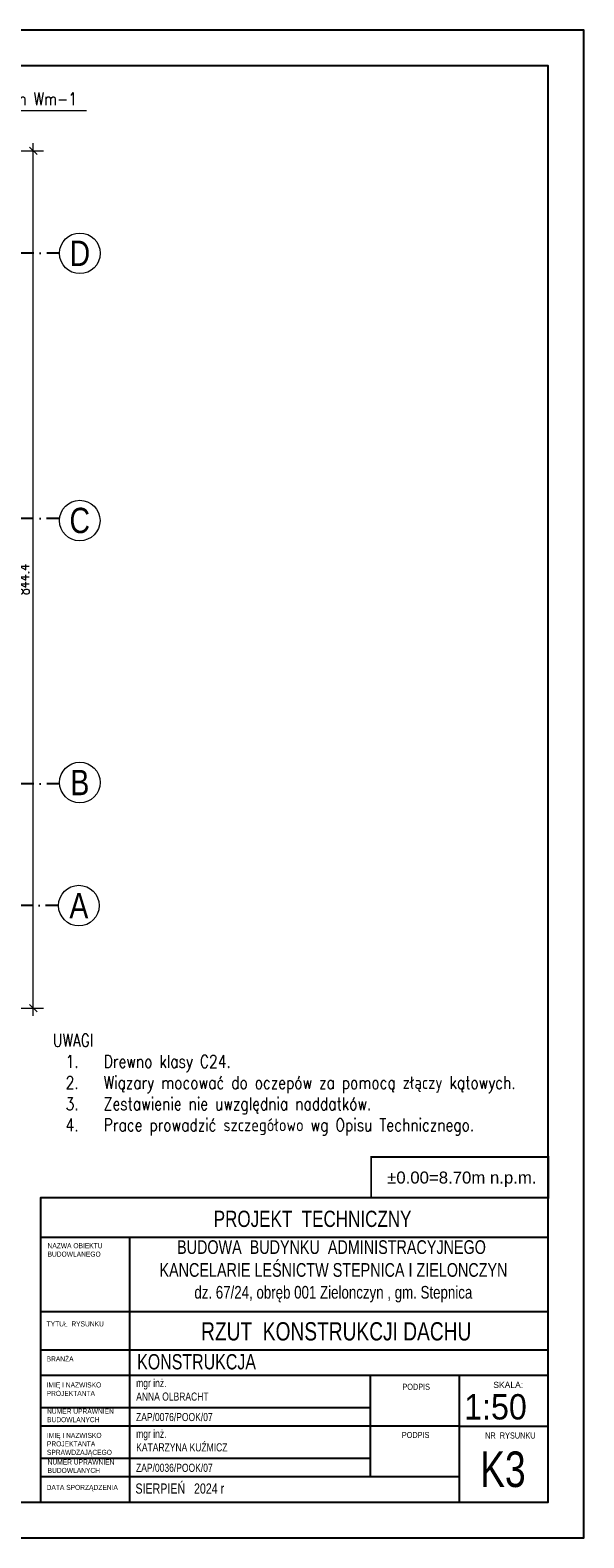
# Model space of a CAD drawing. Header units: inches. Extents: x 58893 to 70341, y -37691 to -31625.
# Tile 3 of 34: x 61750 to 62295, y -36879 to -35394. Entities that reach past the tile are written whole.
import ezdxf
from ezdxf.enums import TextEntityAlignment as Align

# ---------------------------------------------------------------- set-up
doc = ezdxf.new("R2010")
doc.units = ezdxf.units.IN
doc.header["$MEASUREMENT"] = 0
doc.linetypes.add('DASHDOT', pattern=[25.4, 12.7, -6.35, 0, -6.35])
doc.layers.add('_tabelka', color=4, linetype='Continuous')
for name, color, linetype, lineweight in [('Opisy', 4, 'Continuous', 20), ('Osie', 6, 'DASHDOT', 15), ('WYMIARY', 6, 'Continuous', 15)]:
    doc.layers.add(name, color=color, linetype=linetype, lineweight=lineweight)
doc.styles.add('1-500', font='arial.ttf', dxfattribs={"width": 0.75, "height": 1.25})
doc.styles.add('1. Simplex', font='simplex.shx', dxfattribs={"width": 0.8})
doc.styles.add('Arial', font='arial.ttf')
doc.styles.add('Arial narrow', font='arial.ttf', dxfattribs={"width": 0.75})
doc.styles.add('STYL-1', font='arial.ttf', dxfattribs={"width": 0.75})
doc.dimstyles.new('1_50', dxfattribs={"dimscale": 50, "dimtxt": 0.2, "dimasz": 0.15, "dimexe": 0.2, "dimexo": 0.2, "dimgap": 0.08, "dimtad": 1, "dimdec": 1, "dimzin": 9, "dimdsep": 46, "dimtxsty": '1. Simplex', "dimblk": 'OBLIQUE', "dimcen": 0.15, "dimdle": 0.15, "dimclrd": 256, "dimclre": 256, "dimclrt": 4, "dimadec": 1, "dimazin": 0, "dimtfac": 1, "dimtdec": 0, "dimtmove": 1, "dimatfit": 3, "dimfxl": 1, "dimlwd": -1, "dimlwe": -1, "dimarcsym": 0})

# ---------------------------------------------------------------- blocks, each defined once
blk = doc.blocks.new('_Oblique')
at = {"color": 0, "linetype": 'ByBlock', "lineweight": -2}
blk.add_line((-0.5, -0.5), (0.5, 0.5), dxfattribs=at)
blk = doc.blocks.new('*D357')
at = {"layer": 'Defpoints', "color": 0, "transparency": 16777216}
for p in [(61717.2, -35512.8), (61752.9, -35512.8), (61717.2, -36357.2)]:
    blk.add_point(p, dxfattribs=at)
at = {"layer": 'WYMIARY', "transparency": 16777216}
for p, q in [((61752.9, -36364.7), (61752.9, -35505.3)), ((61727.2, -35512.8), (61762.9, -35512.8)), ((61727.2, -36357.2), (61762.9, -36357.2))]:
    blk.add_line(p, q, dxfattribs=at)
at = {"layer": 'WYMIARY', "transparency": 16777216, "xscale": 7.5, "yscale": 7.5, "zscale": 7.5}
for p, rotation in [((61752.9, -35512.8), 90), ((61752.9, -36357.2), 270)]:
    blk.add_blockref('_Oblique', p, dxfattribs=dict(at, rotation=rotation))
at = {"layer": 'WYMIARY', "color": 4, "transparency": 16777216, "insert": (61743.9, -35935), "char_height": 10, "attachment_point": 5, "rotation": 90, "style": '1. Simplex'}
blk.add_mtext('844.4', dxfattribs=at)

msp = doc.modelspace()

# ---------------------------------------------------------------- linework, layer by layer
at = {"layer": '_tabelka', "linetype": 'Continuous'}
for p, q in [((62260.021, -36543.929), (61760.021, -36543.929)), ((62260.021, -36582.991), (61760.021, -36582.991)), ((61847.521, -36582.991), (61847.521, -36843.929)), ((62260.021, -36656.429), (61760.021, -36656.429)), ((62260.021, -36656.429), (61760.021, -36656.429)), ((62260.021, -36693.929), (61760.021, -36693.929)), ((62260.021, -36718.929), (61760.021, -36718.929)), ((62085.021, -36818.929), (62085.021, -36718.929)), ((62172.521, -36843.929), (62172.521, -36718.929)), ((62085.021, -36750.929), (61760.021, -36750.929)), ((62172.521, -36768.929), (61760.021, -36768.929)), ((62172.521, -36768.929), (62260.021, -36768.929)), ((62085.021, -36800.929), (61760.021, -36800.929)), ((62172.521, -36818.929), (61760.021, -36818.929))]:
    msp.add_line(p, q, dxfattribs=at)
at = {"layer": '_tabelka', "linetype": 'Continuous', "ltscale": 10}
for points in [[(60195.021, -36878.929), (62295.021, -36878.929), (62295.021, -35393.929), (60195.021, -35393.929)], [(60295.021, -36843.929), (62260.021, -36843.929), (62260.021, -35428.929), (60295.021, -35428.929)]]:
    msp.add_lwpolyline(points, close=True, dxfattribs=at)
at = {"layer": '_tabelka', "color": 7, "const_width": 1.89}
msp.add_lwpolyline([(62085.608, -36543.929), (62260.021, -36543.929), (62260.021, -36503.916), (62085.608, -36503.916)], close=True, dxfattribs=at)
msp.add_lwpolyline([(62085.608, -36543.929), (62260.021, -36543.929), (62260.021, -36503.916), (62085.608, -36503.916)], close=True, dxfattribs=at)
at = {"layer": '_tabelka', "linetype": 'Continuous'}
msp.add_lwpolyline([(61760.021, -36843.929), (62260.021, -36843.929), (62260.021, -36543.929), (61760.021, -36543.929)], close=True, dxfattribs=at)
at = {"layer": 'Osie', "lineweight": -3}
for p, q in [((61778.786, -35613.736), (60341.649, -35613.736)), ((61778.749, -35874.881), (60341.384, -35874.881)), ((61778.786, -36136.236), (60341.649, -36136.236)), ((61777.792, -36256.231), (60340.656, -36256.231))]:
    msp.add_line(p, q, dxfattribs=at)
at = {"layer": 'Osie', "color": 4, "linetype": 'Continuous', "ltscale": 35}
for centre in [(61798.786, -35613.741), (61798.635, -35877.014), (61798.786, -36134.986), (61797.792, -36256.236)]:
    msp.add_circle(centre, 20, dxfattribs=at)
at = {"layer": 'WYMIARY'}
msp.add_line((61693.342, -35473), (61805.342, -35473), dxfattribs=at)

# ---------------------------------------------------------------- texts
at = {"layer": '_tabelka', "linetype": 'Continuous', "style": 'Arial narrow', "width": 0.908571}
msp.add_text('1:50', height=25, dxfattribs=at).set_placement((62177.145, -36737.364), align=Align.TOP_LEFT)
at = {"layer": '_tabelka', "linetype": 'Continuous', "style": 'Arial narrow'}
msp.add_text('SKALA:', height=6, dxfattribs=at).set_placement((62205.882, -36725.263), align=Align.TOP_LEFT)
at = {"layer": '_tabelka', "color": 7, "insert": (62174.885, -36525.821), "char_height": 11.81102, "width": 405.48931, "attachment_point": 5, "rotation": 360, "style": 'Arial'}
msp.add_mtext('±0.00=8.70m n.p.m.', dxfattribs=at)
at = {"layer": '_tabelka', "linetype": 'Continuous'}
for s, insert, char_height, width, attachment_point, style in [('PROJEKT  TECHNICZNY', (62027.927, -36556.717), 16, 627.98218, 2, 'Arial narrow'), ('NAZWA OBIEKTU\\PBUDOWLANEGO', (61766.946, -36588.666), 5, 277.17637, 1, 'Arial narrow'), ('{\\H0.75x;BUDOWA  BUDYNKU  ADMINISTRACYJNEGO\\P KANCELARIE LEŚNICTW STEPNICA I ZIELONCZYN\\P\\H0.9259x; dz. 67/24, obręb 001 Zielonczyn , gm. Stepnica}', (62046.53, -36585.825), 18, 597.29156, 2, '1-500'), ('TYTUŁ  RYSUNKU', (61766.04, -36665.697), 5, 277.17637, 1, 'Arial narrow'), ('RZUT  KONSTRUKCJI DACHU', (62051.198, -36666.514), 18, 589.37616, 2, 'STYL-1'), ('BRANŻA', (61766.04, -36700.204), 5, 277.17637, 1, 'Arial narrow'), ('\\pxql;KONSTRUKCJA ', (62169.175, -36698.002), 15, 627.98218, 2, 'Arial narrow'), ('mgr inż.\\PANNA OLBRACHT', (61854.234, -36722.451), 8, 277.17637, 1, 'Arial narrow'), ('IMIĘ I NAZWISKO \\PPROJEKTANTA', (61766.04, -36725.812), 5, 277.17637, 1, 'Arial narrow'), ('PODPIS ', (62116.374, -36727.148), 6, 277.17637, 1, 'Arial narrow'), ('NUMER UPRAWNIEŃ \\PBUDOWLANYCH', (61766.485, -36751.675), 5, 277.17637, 1, 'Arial narrow'), ('IMIĘ I NAZWISKO \\PPROJEKTANTA\\PSPRAWDZAJĄCEGO', (61766.325, -36775.541), 5, 277.17637, 1, 'Arial narrow'), ('mgr inż.\\PKATARZYNA KUŹMICZ', (61854.234, -36772.451), 8, 277.17637, 1, 'Arial narrow'), ('PODPIS  ', (62115.805, -36774.602), 6, 277.17637, 1, 'Arial narrow'), ('NR  RYSUNKU', (62197.867, -36775.14), 6, 72.14614, 1, 'Arial narrow'), ('K3', (62192.891, -36793.864), 35, 65.0967, 1, 'Arial narrow'), ('NUMER UPRAWNIEŃ \\PBUDOWLANYCH', (61767.005, -36801.692), 5, 277.17637, 1, 'Arial narrow'), ('DATA SPORZĄDZENIA', (61766.04, -36826.753), 5, 277.17637, 1, 'Arial narrow'), ('SIERPIEŃ   2024 r', (61853.524, -36825.356), 10, 277.17637, 1, 'Arial narrow')]:
    msp.add_mtext(s, dxfattribs=dict(at, insert=insert, char_height=char_height, width=width, attachment_point=attachment_point, style=style))
at = {"layer": '_tabelka', "char_height": 8, "width": 277.17637, "attachment_point": 5, "style": 'Arial narrow'}
for s, insert in [('ZAP/0076/POOK/07', (61891.802, -36759.977)), ('ZAP/0036/POOK/07', (61891.802, -36809.977))]:
    msp.add_mtext(s, dxfattribs=dict(at, insert=insert))
at = {"layer": 'Opisy', "lineweight": 9, "insert": (61696.581, -35470.884), "char_height": 12.5, "width": 108.57369, "attachment_point": 4, "style": '1. Simplex'}
msp.add_mtext('\\pxt10;\\C7;Wymian Wm-1 \\H0.8x;\\C4;4.5x9.5', dxfattribs=at)
at = {"layer": 'Opisy', "color": 7, "insert": (61772.229, -36482.619), "char_height": 12.5, "width": 476.5484, "attachment_point": 7, "style": '1. Simplex'}
msp.add_mtext('\\pxt4.6666;UWAGI\\P\\pi-3,l4,t4;1.^IDrewno klasy C24.\\P2.^IWiązary mocować do oczepów za pomocą złączy kątowych.\\P{\\C0;3.^IZestawienie nie uwzględnia naddatków.\\P}4.^IPrace prowadzić szczegółowo wg Opisu Technicznego.', dxfattribs=at)
at = {"layer": 'Osie', "color": 7, "linetype": 'Continuous', "ltscale": 35, "char_height": 25, "width": 63.5564, "attachment_point": 5, "style": 'Arial'}
for s, insert in [('\\W0.8;D', (61798.786, -35613.741)), ('\\W0.8;C', (61798.635, -35877.014)), ('\\W0.8;B', (61798.786, -36134.986)), ('\\W0.8;A', (61797.792, -36256.236))]:
    msp.add_mtext(s, dxfattribs=dict(at, insert=insert))

# ---------------------------------------------------------------- dimensions: what is measured, and where the dimension line sits
at = {"layer": 'WYMIARY'}
dim = msp.add_linear_dim(base=(61752.9, -35512.786), p1=(61717.164, -36357.186), p2=(61717.164, -35512.786), angle=90, dimstyle='1_50', dxfattribs=at)
dim.commit()
dim.dimension.update_dxf_attribs({"geometry": '*D357', "text_midpoint": (61743.9, -35934.986)})

doc.saveas('drawing.dxf')
